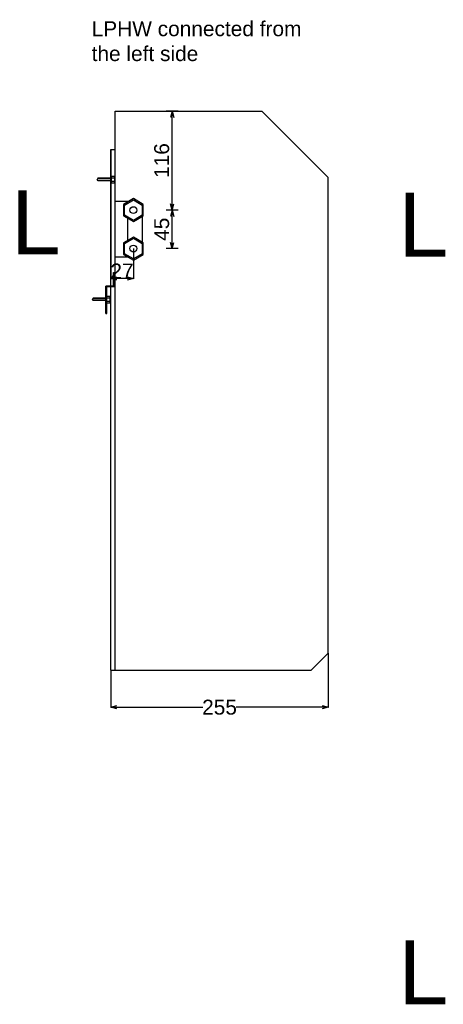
# Model space of a CAD drawing. Extents: x 2603 to 5740, y 20588 to 23423.
# Tile 1 of 4: x 2603 to 3099, y 20850 to 22004. Entities that reach past the tile are written whole.
import ezdxf

# ---------------------------------------------------------------- set-up
doc = ezdxf.new("R2010")
doc.units = 0
doc.header["$MEASUREMENT"] = 0
doc.linetypes.add('Čerchovaná', pattern=[215, 100, -50, 15, -50])
for name, color, linetype in [('Kóty délkové', 7, 'Continuous'), ('Oblouky a kružnice', 7, 'Continuous'), ('Textové bloky', 7, 'Continuous'), ('Čáry', 7, 'Continuous')]:
    doc.layers.add(name, color=color, linetype=linetype)
doc.styles.add('GENERATED_STYLE_1', font='ARIAL.ttf')
doc.dimstyles.new('Dimstyle_300', dxfattribs={"dimtxt": 17.5, "dimasz": 7.125, "dimexe": 0.18, "dimexo": 0, "dimgap": 0.09, "dimtad": 1, "dimdec": 0, "dimzin": 0, "dimdsep": 46, "dimtxsty": 'GENERATED_STYLE_1', "dimblk": 'ARROWHEAD_3', "dimblk1": 'ARROWHEAD_3', "dimblk2": 'ARROWHEAD_3', "dimcen": 0.09, "dimclrd": 7, "dimclre": 7, "dimclrt": 7, "dimazin": 0, "dimtfac": 1, "dimtdec": 4, "dimtmove": 0, "dimatfit": 0, "dimfxl": 1, "dimtolj": 1, "dimtzin": 0, "dimarcsym": 0})

# ---------------------------------------------------------------- blocks, each defined once
blk = doc.blocks.new('ARROWHEAD_3')
at = {"color": 0, "linetype": 'Continuous'}
blk.add_line((0, 0), (-1, 0), dxfattribs=at)
blk.add_lwpolyline([(-1, 0.2679), (0, 0), (-1, -0.2679)], dxfattribs=at)
blk = doc.blocks.new('*D65')
at = {"layer": 'Defpoints', "color": 0}
for p in [(2964.5, 21261.8), (2709.5, 21241.8), (2964.5, 21198.4)]:
    blk.add_point(p, dxfattribs=at)
at = {"layer": 'Kóty délkové', "color": 7, "linetype": 'Continuous', "lineweight": -2}
for p, q in [((2964.5, 21261.8), (2964.5, 21198.3)), ((2709.5, 21241.8), (2709.5, 21198.3)), ((2716.6, 21198.4), (2817.3, 21198.4)), ((2957.3, 21198.4), (2856.6, 21198.4))]:
    blk.add_line(p, q, dxfattribs=at)
at = {"layer": 'Kóty délkové', "color": 7, "lineweight": -2, "xscale": 7.124999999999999, "yscale": 7.124999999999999, "zscale": 7.124999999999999, "rotation": 180}
blk.add_blockref('ARROWHEAD_3', (2709.5, 21198.4), dxfattribs=at)
at = {"layer": 'Kóty délkové', "color": 7, "lineweight": -2, "xscale": 7.124999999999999, "yscale": 7.124999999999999, "zscale": 7.124999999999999}
blk.add_blockref('ARROWHEAD_3', (2964.5, 21198.4), dxfattribs=at)
at = {"layer": 'Kóty délkové', "color": 7, "linetype": 'Continuous', "insert": (2837, 21198.4), "char_height": 17.5, "attachment_point": 5, "style": 'GENERATED_STYLE_1'}
blk.add_mtext('\\A1;255', dxfattribs=at)
blk = doc.blocks.new('*D29')
at = {"layer": 'Kóty délkové', "color": 7, "linetype": 'Continuous'}
for p, q in [((4255.2, 21770), (4253.2, 21762.7)), ((4255.2, 21725), (4255.2, 21770)), ((4255.2, 21770), (4257.1, 21762.7)), ((4255.2, 21725), (4253.2, 21732.2)), ((4255.2, 21725), (4257.1, 21732.2)), ((4262.2, 21725), (4248.2, 21725))]:
    blk.add_line(p, q, dxfattribs=at)
at = {"layer": 'Kóty délkové', "color": 7, "style": 'GENERATED_STYLE_1', "oblique": 0}
blk.add_text('45', height=17.5, rotation=90, dxfattribs=at).set_placement((4251.7, 21734))
blk = doc.blocks.new('*D30')
at = {"layer": 'Kóty délkové', "color": 7, "linetype": 'Continuous'}
for p, q in [((4262.2, 21886), (4248.2, 21886)), ((4255.2, 21886), (4253.2, 21878.7)), ((4255.2, 21770), (4255.2, 21886)), ((4255.2, 21886), (4257.1, 21878.7)), ((4262.2, 21770), (4248.2, 21770)), ((4255.2, 21770), (4253.2, 21777.2)), ((4255.2, 21770), (4253.2, 21762.7)), ((4255.2, 21770), (4257.1, 21777.2)), ((4255.2, 21725), (4255.2, 21770)), ((4255.2, 21770), (4257.1, 21762.7))]:
    blk.add_line(p, q, dxfattribs=at)
at = {"layer": 'Kóty délkové', "color": 7, "style": 'GENERATED_STYLE_1', "oblique": 0}
blk.add_text('116', height=17.5, rotation=90, dxfattribs=at).set_placement((4251.7, 21807.7))
blk = doc.blocks.new('*D67')
at = {"layer": 'Defpoints', "color": 0}
for p in [(2709.5, 21851.8), (2736, 21735.8), (2709.5, 21700.6)]:
    blk.add_point(p, dxfattribs=at)
at = {"layer": 'Kóty délkové', "color": 7, "linetype": 'Continuous', "lineweight": -2}
for p, q in [((2709.5, 21851.8), (2709.5, 21700.5)), ((2736, 21735.8), (2736, 21700.5)), ((2728.8, 21700.6), (2716.6, 21700.6))]:
    blk.add_line(p, q, dxfattribs=at)
at = {"layer": 'Kóty délkové', "color": 7, "lineweight": -2, "xscale": 7.124999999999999, "yscale": 7.124999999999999, "zscale": 7.124999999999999, "rotation": 180}
blk.add_blockref('ARROWHEAD_3', (2709.5, 21700.6), dxfattribs=at)
at = {"layer": 'Kóty délkové', "color": 7, "lineweight": -2, "xscale": 7.124999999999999, "yscale": 7.124999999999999, "zscale": 7.124999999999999}
blk.add_blockref('ARROWHEAD_3', (2736, 21700.6), dxfattribs=at)
at = {"layer": 'Kóty délkové', "color": 7, "linetype": 'Continuous', "insert": (2722.7, 21709.5), "char_height": 17.5, "attachment_point": 5, "style": 'GENERATED_STYLE_1'}
blk.add_mtext('\\A1;27', dxfattribs=at)
blk = doc.blocks.new('DIM_30', base_point=(4255.2, 21770))
at = {"layer": 'Kóty délkové', "color": 7, "linetype": 'Continuous'}
dim = blk.add_linear_dim(base=(4255.2, 21770), p1=(4209.7, 21770), p2=(4188.2, 21886), angle=90, dimstyle='Dimstyle_300', dxfattribs=at)
dim.commit()
dim.dimension.update_dxf_attribs({"geometry": '*D30', "text_midpoint": (4242.9, 21814.5), "text_rotation": 90})
dim = blk.add_aligned_dim(p1=(4209.7, 21725), p2=(4209.7, 21770), distance=-45.5, dimstyle='Dimstyle_300', dxfattribs=at)
dim.commit()
dim.dimension.update_dxf_attribs({"geometry": '*D29', "text_midpoint": (4242.9, 21740.7), "text_rotation": 90})

msp = doc.modelspace()

# ---------------------------------------------------------------- linework, layer by layer
at = {"layer": 'Oblouky a kružnice', "color": 1, "linetype": 'Continuous'}
for centre in [(2736, 21780.8), (2736, 21735.8)]:
    msp.add_circle(centre, 4, dxfattribs=at)
at = {"layer": 'Čáry', "color": 7, "linetype": 'Continuous'}
for p, q in [((2714.5, 21241.8), (2714.5, 21896.8)), ((2714.5, 21896.8), (2886.7, 21896.8)), ((2964.5, 21819), (2886.7, 21896.8)), ((2709.5, 21851.8), (2714.5, 21851.8)), ((2709.5, 21241.8), (2709.5, 21851.8)), ((2694.3, 21818.3), (2693.5, 21816.8)), ((2694.3, 21815.3), (2693.5, 21816.8)), ((2710.4, 21818.3), (2694.3, 21818.3)), ((2710.4, 21815.3), (2694.3, 21815.3)), ((2710.4, 21812.3), (2710.4, 21820.3)), ((2714.4, 21820.3), (2710.4, 21820.3)), ((2714.4, 21818.3), (2710.4, 21818.3)), ((2714.4, 21814.3), (2710.4, 21814.3)), ((2714.4, 21812.3), (2714.4, 21820.3)), ((2964.5, 21261.8), (2964.5, 21819)), ((2714.4, 21812.3), (2710.4, 21812.3)), ((2730.1, 21790.8), (2714.5, 21790.8)), ((2729.5, 21745.5), (2729.5, 21771)), ((2746.4, 21773.3), (2746.4, 21743.3)), ((2730.1, 21725.8), (2714.5, 21725.8)), ((2712.9, 21691.8), (2712.9, 21707.8)), ((2712.9, 21707.8), (2713.9, 21707.8)), ((2713.9, 21690.8), (2713.9, 21707.8)), ((2712.9, 21691.8), (2703.9, 21691.8)), ((2703.9, 21659.8), (2703.9, 21691.8)), ((2713.9, 21690.8), (2704.9, 21690.8)), ((2704.9, 21659.8), (2704.9, 21690.8)), ((2688.8, 21677.8), (2687.9, 21676.3)), ((2688.8, 21674.8), (2687.9, 21676.3)), ((2704.9, 21677.8), (2688.8, 21677.8)), ((2704.9, 21674.8), (2688.8, 21674.8)), ((2708.9, 21679.8), (2704.9, 21679.8)), ((2708.9, 21677.8), (2704.9, 21677.8)), ((2708.9, 21671.8), (2708.9, 21679.8)), ((2708.9, 21673.8), (2704.9, 21673.8)), ((2708.9, 21671.8), (2704.9, 21671.8)), ((2703.9, 21659.8), (2704.9, 21659.8)), ((2944.5, 21241.8), (2964.5, 21261.8)), ((2709.5, 21241.8), (2944.5, 21241.8))]:
    msp.add_line(p, q, dxfattribs=at)
at = {"layer": 'Čáry', "color": 7, "linetype": 'Čerchovaná'}
for p, q in [((2710.4, 21817.8), (2694.1, 21817.8)), ((2710.4, 21815.7), (2694.1, 21815.7)), ((2704.9, 21677.3), (2688.6, 21677.3)), ((2704.9, 21675.2), (2688.6, 21675.2))]:
    msp.add_line(p, q, dxfattribs=at)
at = {"layer": 'Čáry', "color": 1, "linetype": 'Continuous'}
for p, q in [((2736, 21794.3), (2724.3, 21787.5)), ((2725.6, 21786.8), (2736, 21792.8)), ((2747.6, 21787.5), (2736, 21794.3)), ((2736, 21792.8), (2746.3, 21786.8)), ((2724.3, 21787.5), (2724.3, 21774)), ((2725.6, 21774.8), (2725.6, 21786.8)), ((2746.3, 21786.8), (2746.4, 21774.8)), ((2747.6, 21774), (2747.6, 21787.5)), ((2724.3, 21774), (2736, 21767.3)), ((2736, 21768.8), (2725.6, 21774.8)), ((2746.4, 21774.8), (2736, 21768.8)), ((2736, 21767.3), (2747.6, 21774)), ((2736, 21749.3), (2724.3, 21742.5)), ((2725.6, 21741.8), (2736, 21747.8)), ((2747.6, 21742.5), (2736, 21749.3)), ((2736, 21747.8), (2746.3, 21741.8)), ((2724.3, 21742.5), (2724.3, 21729)), ((2725.6, 21729.8), (2725.6, 21741.8)), ((2746.3, 21741.8), (2746.4, 21729.8)), ((2747.6, 21729), (2747.6, 21742.5)), ((2724.3, 21729), (2736, 21722.3)), ((2736, 21723.8), (2725.6, 21729.8)), ((2746.4, 21729.8), (2736, 21723.8)), ((2736, 21722.3), (2747.6, 21729))]:
    msp.add_line(p, q, dxfattribs=at)

# ---------------------------------------------------------------- block references
at = {"layer": 'Kóty délkové', "color": 7, "linetype": 'Continuous'}
msp.add_blockref('DIM_30', (2781.4, 21780.8), dxfattribs=at)

# ---------------------------------------------------------------- texts
at = {"layer": 'Textové bloky', "color": 7, "attachment_point": 1, "style": 'GENERATED_STYLE_1'}
for s, insert, char_height, width in [('{LPHW connected from the left side}', (2687.1, 22002.1), 17.5, 255.516), ('{\\C1;L}', (2592.4, 21804.1), 75, 291.06), ('{\\C1;L}', (3046.7, 21801.3), 75, 291.06), ('{\\C1;L}', (3046.7, 20925.4), 75, 291.06)]:
    msp.add_mtext(s, dxfattribs=dict(at, insert=insert, char_height=char_height, width=width))

# ---------------------------------------------------------------- dimensions: what is measured, and where the dimension line sits
at = {"layer": 'Kóty délkové', "color": 7, "linetype": 'Continuous'}
dim = msp.add_linear_dim(base=(2709.4579008, 21700.642743), p1=(2735.9579008, 21735.7505909), p2=(2709.4579008, 21851.7505909), angle=180, dimstyle='Dimstyle_300', dxfattribs=at)
dim.commit()
dim.dimension.update_dxf_attribs({"geometry": '*D67', "text_midpoint": (2722.7079008, 21709.517743)})
dim = msp.add_linear_dim(base=(2964.5, 21198.4), p1=(2709.5, 21241.8), p2=(2964.5, 21261.8), dimstyle='Dimstyle_300', dxfattribs=at)
dim.commit()
dim.dimension.update_dxf_attribs({"geometry": '*D65', "text_midpoint": (2837, 21198.4), "text_rotation": 360})

doc.saveas('drawing.dxf')
